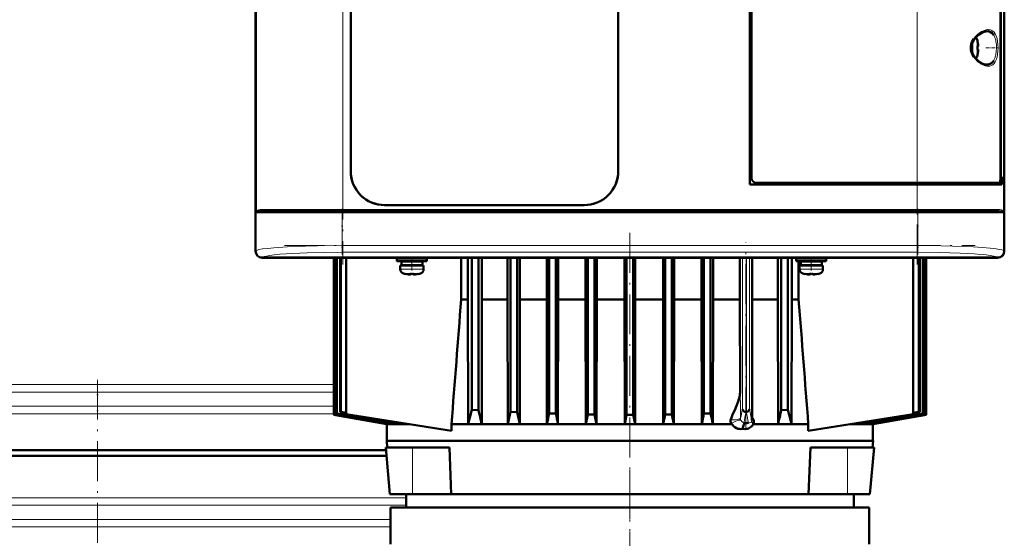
# Model space of a CAD drawing. Extents: x -1358 to 1757, y -1506 to 612.
# Tile 63 of 86: x 113 to 409, y 228 to 384. Entities that reach past the tile are written whole.
import ezdxf

# ---------------------------------------------------------------- set-up
doc = ezdxf.new("R2010")
doc.units = 0
doc.linetypes.add('DASHDOT', pattern=[18.5, 12, -3, 0.5, -3])

msp = doc.modelspace()

# ---------------------------------------------------------------- linework, layer by layer
at = {"color": 7, "linetype": 'DASHDOT', "lineweight": 18}
for p, q in [((210.49, 502.1), (210.49, 310.05)), ((383.09, 310.05), (383.09, 502.1)), ((193.03, 325.58), (400.56, 325.58)), ((400.35, 326.58), (193.23, 326.58)), ((296.78, 319.58), (296.78, 229.58)), ((331.62, 261.12), (331.62, 316.71)), ((193.03, 315.73), (400.56, 315.73)), ((136.79, 275.46), (136.79, 21.79)), ((296.79, 248.4), (296.79, 112.47))]:
    msp.add_line(p, q, dxfattribs=at)
at = {"color": 7, "lineweight": 50}
for p, q in [((184.32, 498.05), (184.32, 314.1)), ((409.26, 314.1), (409.26, 498.05)), ((332.79, 334.08), (332.79, 478.08)), ((408.13, 335.54), (408.13, 476.61)), ((212.89, 338.08), (212.89, 474.08)), ((293.29, 474.08), (293.29, 338.08)), ((293.29, 474.08), (293.29, 338.08)), ((333.29, 476.08), (333.29, 336.07)), ((408.26, 475.74), (408.26, 336.41)), ((184.29, 326.23), (184.29, 405.93)), ((409.29, 407.93), (409.29, 326.23)), ((401.26, 377), (401.27, 377.01)), ((401.41, 375.58), (401.26, 375.58)), ((401.41, 374.58), (401.26, 374.58)), ((401.27, 373.15), (401.26, 373.15)), ((334.79, 334.58), (383.09, 334.58)), ((407.84, 334.58), (383.09, 334.58)), ((407.85, 334.58), (408.19, 334.58)), ((408.13, 336.41), (408.26, 336.41)), ((408.5, 336.38), (408.13, 336.38)), ((408.19, 334.58), (408.19, 334.08)), ((408.26, 336.41), (408.5, 336.38)), ((408.5, 334.08), (408.5, 336.38)), ((383.09, 334.08), (332.79, 334.08)), ((383.09, 334.08), (408.5, 334.08)), ((184.32, 326.22), (184.29, 326.23)), ((184.3, 321.93), (184.3, 326.23)), ((187.38, 326.08), (210.49, 326.08)), ((383.09, 326.08), (210.49, 326.08)), ((283.09, 327.88), (223.09, 327.88)), ((406.21, 326.08), (383.09, 326.08)), ((409.29, 326.23), (409.26, 326.22)), ((409.29, 326.23), (409.29, 321.93)), ((184.29, 314.08), (184.29, 321.93)), ((184.29, 321.93), (184.32, 321.93)), ((409.26, 321.93), (409.29, 321.93)), ((409.29, 321.93), (409.29, 314.08)), ((194.14, 312.08), (186.29, 312.08)), ((407.27, 312.1), (186.31, 312.1)), ((194.15, 312.1), (194.14, 312.08)), ((198.44, 312.08), (194.14, 312.08)), ((198.44, 312.08), (198.44, 312.1)), ((296.14, 312.08), (198.44, 312.08)), ((207.78, 312.08), (207.78, 264.93)), ((207.78, 264.93), (207.78, 312.08)), ((207.97, 312.08), (207.97, 265.01)), ((208.05, 312.08), (208.05, 265.04)), ((208.61, 312.08), (208.61, 265.28)), ((208.76, 312.08), (208.76, 265.34)), ((209.7, 312.08), (209.7, 265.72)), ((209.94, 312.08), (209.94, 265.81)), ((211.53, 265.08), (211.53, 312.08)), ((231.29, 311.83), (226.79, 311.83)), ((226.79, 311.03), (226.79, 311.83)), ((231.29, 311.03), (226.79, 311.03)), ((231.29, 310.93), (228.14, 310.93)), ((228.14, 309.83), (228.14, 310.93)), ((229.29, 311.83), (229.29, 312.08)), ((229.29, 310.93), (229.29, 311.03)), ((231.29, 311.83), (235.79, 311.83)), ((231.29, 311.03), (235.79, 311.03)), ((234.44, 310.93), (231.29, 310.93)), ((233.29, 312.08), (233.29, 311.83)), ((233.29, 311.03), (233.29, 310.93)), ((234.44, 310.93), (234.44, 309.83)), ((235.79, 311.03), (235.79, 311.83)), ((246.09, 299.58), (246.09, 312.08)), ((248.11, 312.08), (248.11, 299.58)), ((249.28, 312.08), (249.28, 266.44)), ((251.28, 312.08), (251.28, 266.32)), ((252.34, 312.08), (252.34, 299.58)), ((260, 312.08), (260, 299.58)), ((260.91, 312.08), (260.91, 265.81)), ((262.91, 312.08), (262.91, 265.72)), ((263.75, 312.08), (263.75, 299.58)), ((271.78, 312.08), (271.78, 299.58)), ((272.53, 312.08), (272.53, 265.34)), ((274.53, 312.08), (274.53, 265.28)), ((275.25, 312.08), (275.25, 299.58)), ((283.49, 312.08), (283.49, 299.58)), ((284.16, 312.08), (284.16, 265.04)), ((286.16, 312.08), (286.16, 265.01)), ((286.8, 312.08), (286.8, 299.58)), ((295.15, 312.08), (295.15, 299.58)), ((295.78, 312.08), (295.78, 264.93)), ((296.15, 312.1), (296.14, 312.08)), ((300.44, 312.08), (296.14, 312.08)), ((297.78, 312.08), (297.78, 264.93)), ((298.41, 312.08), (298.41, 299.58)), ((300.44, 312.08), (300.44, 312.1)), ((395.14, 312.08), (300.44, 312.08)), ((306.76, 312.08), (306.76, 299.58)), ((307.41, 312.08), (307.41, 265.01)), ((309.41, 312.08), (309.41, 265.04)), ((310.07, 312.08), (310.07, 299.58)), ((318.32, 312.08), (318.32, 299.58)), ((319.03, 312.08), (319.03, 265.28)), ((321.03, 312.08), (321.03, 265.34)), ((321.79, 312.08), (321.79, 299.58)), ((329.81, 312.08), (329.81, 299.58)), ((333.57, 312.08), (333.57, 299.58)), ((341.23, 312.08), (341.23, 299.58)), ((342.28, 312.08), (342.28, 266.32)), ((344.28, 312.08), (344.28, 266.44)), ((345.45, 312.08), (345.45, 299.58)), ((351.29, 311.83), (346.79, 311.83)), ((346.79, 311.03), (346.79, 311.83)), ((351.29, 311.03), (346.79, 311.03)), ((347.48, 312.08), (347.48, 311.83)), ((347.48, 311.03), (347.48, 299.58)), ((351.29, 310.93), (348.14, 310.93)), ((348.14, 309.83), (348.14, 310.93)), ((349.29, 311.83), (349.29, 312.08)), ((349.29, 310.93), (349.29, 311.03)), ((355.79, 311.83), (351.29, 311.83)), ((355.79, 311.03), (351.29, 311.03)), ((354.44, 310.93), (351.29, 310.93)), ((353.29, 312.08), (353.29, 311.83)), ((353.29, 311.03), (353.29, 310.93)), ((354.44, 310.93), (354.44, 309.83)), ((355.79, 311.03), (355.79, 311.83)), ((381.95, 265.08), (381.95, 312.08)), ((383.63, 312.08), (383.63, 265.81)), ((383.86, 312.08), (383.86, 265.72)), ((384.8, 312.08), (384.8, 265.34)), ((384.96, 312.08), (384.96, 265.28)), ((385.52, 312.08), (385.52, 265.04)), ((385.59, 312.08), (385.59, 265.01)), ((385.78, 312.08), (385.78, 264.93)), ((385.78, 312.08), (385.78, 264.93)), ((395.15, 312.1), (395.14, 312.08)), ((399.44, 312.08), (395.14, 312.08)), ((399.44, 312.08), (399.44, 312.1)), ((407.29, 312.08), (399.44, 312.08)), ((227.79, 309.73), (231.29, 309.73)), ((227.79, 308.6), (227.79, 309.73)), ((231.29, 309.83), (228.14, 309.83)), ((229.29, 309.73), (229.29, 309.83)), ((234.44, 309.83), (231.29, 309.83)), ((234.79, 309.73), (231.29, 309.73)), ((233.29, 309.83), (233.29, 309.73)), ((234.79, 308.6), (234.79, 309.73)), ((347.79, 309.73), (351.29, 309.73)), ((347.79, 308.6), (347.79, 309.73)), ((351.29, 309.83), (348.14, 309.83)), ((349.29, 309.73), (349.29, 309.83)), ((354.44, 309.83), (351.29, 309.83)), ((354.79, 309.73), (351.29, 309.73)), ((353.29, 309.83), (353.29, 309.73)), ((354.79, 308.6), (354.79, 309.73)), ((229.36, 307.19), (229.37, 307.2)), ((230.79, 307.2), (230.79, 307.05)), ((231.79, 307.2), (231.79, 307.05)), ((233.21, 307.2), (233.22, 307.19)), ((349.36, 307.19), (349.37, 307.2)), ((350.79, 307.2), (350.79, 307.05)), ((351.79, 307.2), (351.79, 307.05)), ((353.21, 307.2), (353.22, 307.19)), ((246.09, 299.58), (248.11, 299.58)), ((248.21, 262.11), (248.11, 299.58)), ((252.34, 299.58), (252.25, 262.11)), ((252.34, 299.58), (260, 299.58)), ((260, 299.58), (260.08, 262.11)), ((263.75, 299.58), (263.68, 262.11)), ((263.75, 299.58), (271.78, 299.58)), ((271.78, 299.58), (271.85, 262.11)), ((275.25, 299.58), (275.18, 262.11)), ((275.25, 299.58), (283.49, 299.58)), ((283.49, 299.58), (283.57, 262.11)), ((286.8, 299.58), (286.73, 262.11)), ((286.8, 299.58), (295.15, 299.58)), ((295.15, 299.58), (295.22, 262.11)), ((298.41, 299.58), (298.34, 262.11)), ((298.41, 299.58), (306.76, 299.58)), ((306.76, 299.58), (306.83, 262.11)), ((310.07, 299.58), (310, 262.11)), ((310.07, 299.58), (318.32, 299.58)), ((318.32, 299.58), (318.39, 262.11)), ((321.79, 299.58), (321.71, 262.11)), ((321.79, 299.58), (329.81, 299.58)), ((329.81, 299.58), (329.87, 271.62)), ((333.57, 299.58), (333.49, 264.1)), ((333.57, 299.58), (341.23, 299.58)), ((341.23, 299.58), (341.32, 262.11)), ((345.45, 299.58), (345.36, 262.11)), ((345.45, 299.58), (347.48, 299.58)), ((249.28, 266.44), (251.28, 266.32)), ((342.28, 266.32), (344.28, 266.44)), ((207.78, 264.93), (207.78, 264.93)), ((207.78, 264.93), (223.8, 262.11)), ((223.78, 262.11), (207.78, 264.93)), ((208.05, 265.04), (207.97, 265.01)), ((207.97, 265.01), (224.48, 262.11)), ((208.76, 265.34), (208.61, 265.28)), ((209.94, 265.81), (209.7, 265.72)), ((209.7, 265.72), (211.53, 265.41)), ((209.94, 265.81), (211.53, 265.55)), ((243.18, 260.06), (211.53, 265.08)), ((260.91, 265.81), (262.91, 265.72)), ((272.53, 265.34), (274.53, 265.28)), ((283.57, 262.11), (284.16, 265.04)), ((284.16, 265.04), (286.16, 265.01)), ((286.73, 262.11), (286.16, 265.01)), ((295.22, 262.11), (295.78, 264.93)), ((297.78, 264.93), (295.78, 264.93)), ((298.34, 262.11), (297.78, 264.93)), ((306.83, 262.11), (307.41, 265.01)), ((307.41, 265.01), (309.41, 265.04)), ((310, 262.11), (309.41, 265.04)), ((321.03, 265.34), (319.03, 265.28)), ((331.72, 265.76), (331.71, 265.76)), ((331.72, 265.76), (331.74, 265.77)), ((331.8, 265.77), (331.74, 265.77)), ((350.38, 260.08), (381.95, 265.08)), ((385.59, 265.01), (369.09, 262.11)), ((385.78, 264.93), (369.76, 262.11)), ((369.78, 262.11), (385.78, 264.93)), ((383.63, 265.81), (381.95, 265.54)), ((383.86, 265.72), (381.95, 265.4)), ((383.63, 265.81), (383.86, 265.72)), ((384.8, 265.34), (384.96, 265.28)), ((385.52, 265.04), (385.59, 265.01)), ((385.78, 264.93), (385.78, 264.93)), ((223.78, 262.11), (223.8, 262.11)), ((223.78, 262.11), (223.78, 262.08)), ((223.78, 262.08), (230.47, 262.08)), ((223.78, 262.08), (223.78, 257.08)), ((223.81, 262.23), (223.8, 262.11)), ((224.48, 262.11), (224.99, 262.11)), ((225.01, 262.46), (224.99, 262.11)), ((227.06, 262.11), (228.17, 262.11)), ((228.19, 262.44), (228.17, 262.11)), ((243.18, 262.08), (327.44, 262.08)), ((243.18, 260.06), (243.18, 262.08)), ((248.21, 262.11), (252.25, 262.11)), ((260.08, 262.11), (263.68, 262.11)), ((271.85, 262.11), (275.18, 262.11)), ((283.57, 262.11), (286.73, 262.11)), ((295.22, 262.11), (298.34, 262.11)), ((306.83, 262.11), (310, 262.11)), ((318.39, 262.11), (321.71, 262.11)), ((331.14, 262.44), (331.03, 262.51)), ((333.8, 262.08), (350.38, 262.08)), ((341.32, 262.11), (345.36, 262.11)), ((350.38, 262.08), (350.38, 260.08)), ((363.01, 262.08), (369.78, 262.08)), ((365.37, 262.45), (365.39, 262.11)), ((365.39, 262.11), (366.51, 262.11)), ((368.56, 262.46), (368.57, 262.11)), ((368.57, 262.11), (369.09, 262.11)), ((369.76, 262.23), (369.76, 262.11)), ((369.78, 262.11), (369.76, 262.11)), ((369.78, 262.11), (369.78, 262.08)), ((369.78, 262.08), (369.78, 257.08)), ((223.41, 255.08), (231.41, 255.08)), ((224.63, 241.08), (223.41, 255.08)), ((296.78, 257.08), (223.71, 257.08)), ((223.88, 255.08), (223.71, 257.08)), ((231.41, 255.08), (242.54, 255.08)), ((242.54, 255.08), (243.08, 241.08)), ((369.86, 257.08), (296.78, 257.08)), ((350.48, 241.08), (351.03, 255.08)), ((351.03, 255.08), (362.16, 255.08)), ((362.16, 255.08), (367.92, 255.08)), ((367.92, 255.08), (370.16, 255.08)), ((368.93, 241.08), (370.16, 255.08)), ((368.93, 241.08), (370.16, 255.08)), ((369.68, 255.08), (369.86, 257.08)), ((136.79, 252.63), (49.94, 252.63)), ((50.09, 254.32), (136.79, 254.32)), ((136.79, 254.32), (223.47, 254.32)), ((223.62, 252.63), (136.79, 252.63)), ((224.63, 241.08), (226.31, 241.08)), ((226.31, 241.08), (231.41, 241.08)), ((229.52, 241.08), (229.52, 237.08)), ((231.41, 241.08), (243.08, 241.08)), ((243.08, 241.08), (296.78, 241.08)), ((296.78, 241.08), (350.48, 241.08)), ((350.48, 241.08), (362.16, 241.08)), ((362.16, 241.08), (367.28, 241.08)), ((364.04, 237.08), (364.04, 241.08)), ((367.28, 241.08), (368.93, 241.08)), ((296.79, 237.08), (224.89, 237.08)), ((224.89, 237.08), (224.89, 226.08)), ((364.04, 237.08), (229.52, 237.08)), ((296.79, 237.08), (368.69, 237.08)), ((368.69, 237.08), (368.69, 226.08))]:
    msp.add_line(p, q, dxfattribs=at)
at = {"color": 7, "lineweight": 18}
for p, q in [((184.56, 486.1), (184.56, 326.06)), ((210.49, 485.58), (210.49, 326.58)), ((409.02, 326.06), (409.02, 486.1)), ((383.09, 334.58), (383.09, 400.08)), ((404.06, 380.08), (404.1, 380.08)), ((406.15, 378.85), (406.19, 378.77)), ((399.86, 376.94), (399.86, 375.11)), ((401.11, 377.65), (401.11, 375.1)), ((399.86, 375.11), (399.86, 375.08)), ((399.86, 375.08), (399.86, 373.21)), ((401.11, 375.1), (401.11, 375.08)), ((401.11, 375.08), (401.11, 372.51)), ((404.11, 370.08), (404.06, 370.08)), ((406.19, 371.38), (406.15, 371.32)), ((383.09, 334.58), (383.09, 334.08)), ((383.09, 326.58), (383.09, 334.08)), ((184.38, 325.58), (192.61, 325.58)), ((184.38, 314.16), (184.38, 325.58)), ((210.49, 326.58), (186.92, 326.58)), ((192.61, 325.58), (210.32, 325.58)), ((210.32, 325.58), (210.32, 326.08)), ((383.26, 325.58), (210.32, 325.58)), ((210.32, 325.58), (210.32, 315.73)), ((210.49, 326.58), (383.09, 326.58)), ((210.49, 326.58), (210.49, 326.08)), ((406.66, 326.58), (383.09, 326.58)), ((383.09, 326.58), (383.09, 326.08)), ((383.26, 326.08), (383.26, 325.58)), ((383.26, 325.58), (383.26, 315.73)), ((383.26, 325.58), (409.2, 325.58)), ((409.2, 325.58), (409.2, 314.16)), ((184.32, 314.1), (184.38, 314.16)), ((210.32, 315.73), (383.26, 315.73)), ((210.32, 313.73), (210.32, 315.73)), ((383.26, 313.73), (210.32, 313.73)), ((383.26, 315.73), (383.26, 313.73)), ((409.2, 314.16), (409.26, 314.1)), ((186.38, 312.17), (186.31, 312.1)), ((330.62, 312.08), (330.62, 266.61)), ((331.74, 265.77), (331.74, 312.08)), ((331.8, 265.77), (331.8, 312.08)), ((332.69, 312.08), (332.69, 266.61)), ((407.27, 312.1), (407.2, 312.17)), ((231.29, 308.6), (227.79, 308.6)), ((231.32, 308.6), (231.29, 308.6)), ((231.32, 308.6), (234.79, 308.6)), ((351.29, 308.6), (347.79, 308.6)), ((351.32, 308.6), (351.29, 308.6)), ((351.32, 308.6), (354.79, 308.6)), ((231.29, 307.35), (228.72, 307.35)), ((231.31, 307.35), (231.29, 307.35)), ((233.86, 307.35), (231.31, 307.35)), ((351.29, 307.35), (348.72, 307.35)), ((351.31, 307.35), (351.29, 307.35)), ((353.86, 307.35), (351.31, 307.35)), ((65.78, 274.01), (136.79, 274.01)), ((136.79, 274.01), (207.78, 274.01)), ((136.79, 271.73), (65.78, 271.73)), ((207.78, 271.73), (136.79, 271.73)), ((329.89, 271.15), (329.87, 271.62)), ((65.78, 267.52), (136.79, 267.52)), ((136.79, 267.52), (207.78, 267.52)), ((136.79, 265.25), (65.78, 265.25)), ((207.78, 265.25), (136.79, 265.25)), ((231.41, 241.08), (231.41, 255.08)), ((362.16, 241.08), (362.16, 255.08)), ((44.04, 240.01), (136.79, 240.01)), ((136.79, 240.01), (229.52, 240.01)), ((44.04, 237.73), (136.79, 237.73)), ((136.79, 237.73), (229.52, 237.73)), ((48.69, 233.52), (136.79, 233.52)), ((136.79, 231.25), (48.69, 231.25)), ((136.79, 233.52), (224.89, 233.52)), ((224.89, 231.25), (136.79, 231.25))]:
    msp.add_line(p, q, dxfattribs=at)
at = {"color": 7, "linetype": 'DASHDOT', "lineweight": 18, "ltscale": 0.000941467}
for p, q in [((401.41, 376.08), (401.45, 376.08)), ((230.29, 307.05), (230.29, 307.01)), ((350.29, 307.05), (350.29, 307.01))]:
    msp.add_line(p, q, dxfattribs=at)
at = {"color": 7, "linetype": 'DASHDOT', "lineweight": 18, "ltscale": 0.000793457}
msp.add_line((401.41, 374.08), (401.44, 374.08), dxfattribs=at)
at = {"color": 7, "linetype": 'DASHDOT', "lineweight": 18, "ltscale": 0.08656}
msp.add_line((403.78, 375.08), (407.24, 375.08), dxfattribs=at)
at = {"color": 7, "linetype": 'DASHDOT', "lineweight": 18, "ltscale": 0.34239}
for p, q in [((210.32, 326.72), (210.32, 313.02)), ((383.26, 326.72), (383.26, 313.02))]:
    msp.add_line(p, q, dxfattribs=at)
at = {"color": 7, "linetype": 'DASHDOT', "lineweight": 18, "ltscale": 0.104369}
for p, q in [((231.29, 308.25), (231.29, 312.42)), ((351.29, 308.25), (351.29, 312.42))]:
    msp.add_line(p, q, dxfattribs=at)
at = {"color": 7, "linetype": 'DASHDOT', "lineweight": 18, "ltscale": 0.000794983}
for p, q in [((232.29, 307.05), (232.29, 307.02)), ((352.29, 307.05), (352.29, 307.02))]:
    msp.add_line(p, q, dxfattribs=at)
at = {"color": 7, "linetype": 'DASHDOT', "lineweight": 18, "ltscale": 0.262921}
msp.add_line((136.79, 274.89), (136.79, 264.37), dxfattribs=at)
at = {"color": 7, "lineweight": 18}
for points in [[(400.13, 377.84), (400.57, 378.41), (401.08, 378.95), (401.36, 379.2), (402.14, 379.78), (402.48, 379.98), (403.03, 380.25)], [(404.48, 380.58), (404.8, 380.56), (405.11, 380.49), (405.51, 380.34), (405.88, 380.1), (406.22, 379.77), (406.57, 379.28)], [(406.19, 378.77), (406.45, 378.22), (406.7, 377.39), (406.78, 377.01), (406.9, 376.09), (406.95, 375.08)], [(406.57, 379.28), (406.87, 378.64), (407.1, 377.89), (407.27, 377.03), (407.38, 376.08), (407.41, 375.12), (407.38, 374.13), (407.28, 373.18), (407.11, 372.3), (406.87, 371.52), (406.57, 370.87)], [(406.95, 375.08), (406.88, 373.86), (406.77, 373.09), (406.69, 372.72), (406.47, 371.98), (406.19, 371.38)], [(406.57, 370.87), (406.23, 370.39), (405.84, 370.02), (405.4, 369.76), (404.95, 369.62), (404.48, 369.58)], [(184.74, 326.28), (185.02, 326.41), (185.17, 326.45)], [(185.17, 326.45), (185.64, 326.53), (186.02, 326.56), (186.92, 326.58)], [(406.66, 326.58), (407.56, 326.56), (407.94, 326.53), (408.41, 326.45)], [(408.41, 326.45), (408.63, 326.39), (408.84, 326.28)], [(184.38, 314.16), (184.57, 314.28), (184.86, 314.39), (185.28, 314.5), (186.42, 314.71), (187.95, 314.9), (189.8, 315.08), (193.8, 315.34), (199.29, 315.57), (202.87, 315.65), (210.32, 315.73)], [(210.32, 313.73), (204.98, 313.69), (199.8, 313.56), (195.45, 313.37), (191.57, 313.1), (189.91, 312.93), (188.49, 312.75), (187.59, 312.59), (186.91, 312.42), (186.5, 312.25), (186.38, 312.17)], [(383.26, 315.73), (390.29, 315.66), (393.68, 315.58), (396.94, 315.47), (399.98, 315.33), (402.75, 315.16), (405.02, 314.97), (406.88, 314.75), (407.86, 314.59), (408.59, 314.43), (409.07, 314.25), (409.2, 314.16)], [(407.2, 312.17), (406.99, 312.31), (406.62, 312.44), (406.1, 312.57), (405.09, 312.75), (403.82, 312.92), (402.13, 313.09), (400.24, 313.24), (396, 313.47), (392.95, 313.59), (389.77, 313.67), (383.26, 313.73)], [(330.03, 263.87), (329.99, 267.43), (329.89, 271.15)], [(327.04, 263.35), (327.87, 263.37), (328.66, 263.44), (329.41, 263.56), (329.7, 263.64), (329.96, 263.77), (330.02, 263.84), (330.03, 263.87)], [(330.17, 263.29), (330.37, 262.96), (330.63, 262.7), (330.93, 262.54), (331.03, 262.51)], [(332.46, 262.51), (332.77, 262.48), (333.06, 262.56), (333.23, 262.68), (333.36, 262.87)]]:
    msp.add_lwpolyline(points, dxfattribs=at)
at = {"color": 7, "lineweight": 50}
for points in [[(400.39, 377.8), (400.99, 378.49), (401.73, 379.14), (402.49, 379.62), (403.19, 379.92), (403.77, 380.06), (404.06, 380.08)], [(404.1, 380.08), (404.66, 380.01), (405.18, 379.81), (405.64, 379.48), (405.91, 379.19), (406.15, 378.85)], [(400.13, 372.31), (399.71, 373.02), (399.42, 373.76), (399.25, 374.52), (399.22, 375.09), (399.25, 375.65), (399.37, 376.22), (399.55, 376.77), (399.81, 377.32), (400.13, 377.84)], [(400.39, 372.35), (399.94, 373.05), (399.65, 373.72), (399.46, 374.46), (399.41, 375.2), (399.5, 375.93), (399.75, 376.7), (400.16, 377.46), (400.39, 377.8)], [(401.41, 376.08), (401.44, 375.75), (401.43, 375.63), (401.42, 375.59), (401.42, 375.58), (401.42, 375.58), (401.42, 375.58), (401.41, 375.58)], [(401.43, 375.79), (401.43, 375.61), (401.42, 375.59), (401.42, 375.58), (401.42, 375.58), (401.42, 375.58), (401.41, 375.58)], [(401.43, 374.36), (401.43, 374.51), (401.43, 374.56), (401.42, 374.57), (401.42, 374.57), (401.41, 374.58), (401.41, 374.58)], [(401.41, 374.08), (401.43, 374.27), (401.43, 374.51), (401.42, 374.56), (401.42, 374.57), (401.42, 374.58), (401.41, 374.58), (401.41, 374.58)], [(404.06, 370.08), (403.51, 370.14), (402.88, 370.34), (402.18, 370.71), (401.43, 371.25), (400.72, 371.95), (400.39, 372.35)], [(406.15, 371.32), (405.83, 370.87), (405.46, 370.52), (405.04, 370.28), (404.71, 370.16), (404.11, 370.08)], [(407.84, 334.58), (407.9, 334.59), (407.94, 334.62), (408, 334.73), (408.09, 335.05), (408.13, 335.54)], [(184.62, 325.82), (184.8, 325.91), (184.95, 325.95), (185.33, 326.02), (186.21, 326.06), (187.38, 326.08)], [(406.21, 326.08), (407.67, 326.05), (408.46, 325.99), (408.65, 325.95), (408.96, 325.82)], [(230.79, 307.05), (230.79, 307.04), (230.79, 307.04), (230.78, 307.04), (230.76, 307.03), (230.7, 307.02), (230.29, 307.05)], [(231.79, 307.05), (231.79, 307.04), (231.8, 307.04), (231.81, 307.03), (231.84, 307.03)], [(231.79, 307.05), (231.79, 307.04), (231.8, 307.04), (231.8, 307.04), (231.82, 307.03), (231.87, 307.03), (232.02, 307.03), (232.29, 307.05)], [(350.79, 307.05), (350.79, 307.04), (350.79, 307.04), (350.78, 307.04), (350.76, 307.03), (350.7, 307.02), (350.29, 307.05)], [(351.79, 307.05), (351.79, 307.04), (351.8, 307.04), (351.81, 307.03), (351.84, 307.03)], [(351.79, 307.05), (351.79, 307.04), (351.8, 307.04), (351.8, 307.04), (351.82, 307.03), (351.87, 307.03), (352.02, 307.03), (352.29, 307.05)], [(327.04, 263.34), (327.19, 263.84), (327.37, 264.34), (327.65, 265), (328.27, 266.33), (328.84, 267.59), (329.35, 268.9), (329.56, 269.6)], [(329.56, 269.6), (329.78, 270.6), (329.85, 271.11), (329.87, 271.62)], [(249.28, 266.44), (248.73, 264.11), (248.21, 262.11)], [(331.8, 265.77), (332.1, 265.85), (332.29, 265.96), (332.45, 266.09), (332.6, 266.29), (332.69, 266.61)], [(345.36, 262.11), (345.01, 263.44), (344.28, 266.44)], [(327.27, 262.3), (327.11, 262.58), (327.02, 262.9), (327.01, 263.12), (327.04, 263.34)], [(331.71, 265.76), (331.33, 265.81), (331.08, 265.91), (330.88, 266.07)], [(333.88, 262.22), (334.01, 262.61), (334.03, 263.04), (333.92, 263.45), (333.73, 263.81), (333.49, 264.1)], [(330.66, 260.72), (330.19, 260.64), (329.71, 260.65), (329.23, 260.74), (328.77, 260.92), (328.34, 261.16), (327.94, 261.48), (327.68, 261.76), (327.44, 262.08)], [(330.66, 260.72), (330.83, 261.42), (331.06, 262), (331.29, 262.36)], [(333.8, 262.08), (333.6, 261.74), (333.35, 261.44), (333.06, 261.19), (332.75, 260.98), (332.41, 260.83), (332.07, 260.72), (331.72, 260.66), (331.37, 260.64), (331.02, 260.66), (330.66, 260.72)]]:
    msp.add_lwpolyline(points, dxfattribs=at)
at = {"color": 7, "lineweight": 18}
for centre, radius, start, end in [((404.68, 376.44), 4.15, 98.6386, 113.4614), ((404.44, 378.1), 2.48, 89.2584, 98.9171), ((403.88, 380.58), 0.598, 344.1695, 0.0866), ((405.72, 376.13), 6.77, 214.3253, 230.1489), ((405.74, 376.02), 6.7, 229.3786, 239.5375), ((405.1, 374.83), 5.35, 239.0877, 247.246), ((404.68, 373.71), 4.15, 246.5349, 261.3679), ((404.44, 372.06), 2.48, 261.0814, 270.7341), ((403.88, 369.58), 0.598, 359.9243, 15.8332), ((198.79, 320.62), 15.24, 159.0795, 161.0013), ((185.27, 324.92), 1.11, 125.9527, 143.6664), ((185, 325.89), 0.472, 123.3932, 158.8378), ((185.05, 326.06), 0.492, 180.7849, 210.1357), ((187.45, 326.57), 0.528, 179.529, 221.481), ((187.38, 326.51), 0.433, 221.3324, 269.3679), ((406.2, 326.51), 0.433, 270.6333, 318.6759), ((406.13, 326.57), 0.528, 318.5121, 0.4702), ((408.58, 325.89), 0.471, 21.142, 56.6442), ((408.53, 326.06), 0.492, 329.8595, 359.2108), ((408.31, 324.92), 1.11, 36.3331, 54.0477), ((394.79, 320.62), 15.24, 18.9987, 20.9205), ((-112.85, 359.89), 453.17, 347.7664, 348.1212), ((588.35, 321.77), 261.54, 192.1752, 192.9348), ((331.49, 263.91), 1.46, 181.7849, 205.0345), ((-232.37, 382.26), 575.98, 348.00073, 348.33108), ((559.82, 315.89), 233.54, 192.3945, 193.2124), ((332.58, 263.22), 0.86, 335.7043, 0.381)]:
    msp.add_arc(centre, radius, start, end, dxfattribs=at)
at = {"color": 7, "lineweight": 50}
for centre, radius, start, end in [((399.86, 377.28), 1.3, 16.6015, 47.3449), ((392.48, 375.08), 9, 12.3778, 16.6016), ((392.48, 375.08), 8.99, 6.3893, 12.3497), ((392.48, 375.08), 8.99, 6.3893, 12.3497), ((392.48, 375.08), 9, 343.3984, 347.6222), ((391.37, 375.08), 9.9, 357.106, 2.8938), ((391.37, 375.08), 9.9, 357.1058, 2.8956), ((392.48, 375.08), 8.99, 347.6508, 353.6103), ((392.48, 375.08), 8.99, 347.6503, 353.6107), ((399.86, 372.88), 1.3, 312.6467, 343.3985), ((223.09, 338.08), 10.2, 179.9994, 270.0006), ((223.09, 338.08), 10.2, 179.9966, 200.6207), ((283.09, 338.08), 10.2, 269.9994, 0.0006), ((283.09, 338.08), 10.2, 338.5852, 0.0015), ((406.58, 327.81), 6.95, 76.5988, 78.6976), ((223.1, 338.08), 10.21, 217.3871, 232.5019), ((283.08, 338.08), 10.21, 307.3871, 322.5019), ((223.09, 338.08), 10.2, 248.5852, 270.0015), ((283.09, 338.08), 10.2, 269.9966, 290.6207), ((229.09, 308.6), 1.3, 180, 253.3985), ((233.49, 308.6), 1.3, 286.6016, 360), ((349.09, 308.6), 1.3, 180, 253.3985), ((353.49, 308.6), 1.3, 286.6016, 360), ((231.29, 315.98), 9, 253.3985, 257.6222), ((231.29, 315.98), 8.99, 257.6503, 263.6107), ((231.29, 315.98), 8.99, 257.6503, 263.6107), ((230.75, 311.06), 4.04, 263.5178, 266.839), ((231.29, 317.09), 9.9, 267.106, 269.9999), ((231.29, 317.09), 9.9, 267.106, 269.9999), ((231.29, 317.09), 9.9, 269.9998, 272.8943), ((231.29, 317.09), 9.9, 269.9998, 272.8943), ((231.87, 310.6), 3.58, 272.1824, 275.7456), ((231.29, 315.98), 8.99, 276.3897, 282.3492), ((231.29, 315.98), 8.99, 276.3893, 282.3497), ((231.29, 315.98), 9, 282.3778, 286.6016), ((351.29, 315.98), 9, 253.3985, 257.6222), ((351.29, 315.98), 8.99, 257.6503, 263.6107), ((351.29, 315.98), 8.99, 257.6503, 263.6107), ((350.75, 311.06), 4.04, 263.5178, 266.839), ((351.29, 317.09), 9.9, 267.106, 269.9999), ((351.29, 317.09), 9.9, 267.106, 269.9999), ((351.29, 317.09), 9.9, 269.9998, 272.8943), ((351.29, 317.09), 9.9, 269.9998, 272.8943), ((351.87, 310.6), 3.58, 272.1824, 275.7456), ((351.29, 315.98), 8.99, 276.3897, 282.3492), ((351.29, 315.98), 8.99, 276.3893, 282.3497), ((351.29, 315.98), 9, 282.3778, 286.6016), ((15918.05, -933.91), 15720.42, 175.499716, 175.636798), ((-15330.95, -934.31), 15726.91, 4.362838, 4.499866), ((448.27, 309.29), 201.61, 192.3044, 193.5322), ((331.43, 266.66), 0.809, 183.5189, 227.1851), ((145.27, 309.29), 201.64, 346.4678, 347.6955), ((2383.4, 12783.08), 12705.64, 260.141746, 260.219283), ((1692.9, 8864.74), 8726.62, 260.207104, 260.32998), ((924.81, 4511.47), 4306.08, 260.42794, 260.68973), ((20.44, 317.77), 246.02, 346.9245, 347.8069), ((703.86, 357.89), 450.48, 191.8063, 192.275), ((-295.59, 382.96), 580.17, 347.97748, 348.3031), ((1531.26, 519.52), 1282.19, 191.43712, 191.58137), ((-935.51, 519.08), 1279.96, 348.41845, 348.56296), ((889.15, 382.96), 580.16, 191.69684, 192.02245), ((314.52, 264.73), 18.98, 355.4591, 358.0995), ((-331.19, 4511.13), 4305.74, 279.31026, 279.57206), ((-1099.33, 8864.74), 8726.62, 279.670022, 279.792897), ((-1789.64, 12781.98), 12704.53, 279.780719, 279.858262), ((330.43, 264.56), 3.88, 215.556, 219.7905), ((332.13, 264), 1.84, 237.465, 242.7674), ((321.84, 338.1), 76.33, 277.1119, 278.0027), ((331.57, 263.42), 2.61, 328.9401, 332.6266)]:
    msp.add_arc(centre, radius, start, end, dxfattribs=at)
at = {"color": 7, "lineweight": 18}
for centre, major_axis, ratio, start_param, end_param in [((404.06, 380.58), (0, -0.5), 0.82263, 6.282749, 7.519795), ((404.06, 369.58), (0, -0.5), 0.822609, 1.904908, 3.141914), ((186.38, 314.16), (-1.41, 1.41), 0.995146, 0.787831, 2.353761), ((407.2, 314.16), (-1.41, -1.41), 0.995146, 0.787831, 2.353761), ((327.61, 261.76), (2.61, 1.48), 0.214501, 0.114809, 1.581665), ((336.13, 261.76), (2.76, -1.17), 0.231178, 3.232552, 3.860714)]:
    msp.add_ellipse(centre, major_axis=major_axis, ratio=ratio, start_param=start_param, end_param=end_param, dxfattribs=at)
at = {"color": 7, "lineweight": 50}
for centre, major_axis, ratio, start_param, end_param in [((334.79, 336.08), (1.06, 1.06), 0.997265, 2.357564, 3.925621), ((334.79, 336.08), (1.06, 1.06), 0.997265, 2.357564, 3.925621), ((186.29, 314.08), (1.41, -1.41), 0.999973, 3.927005, 5.497773), ((186.32, 314.11), (1.42, 1.42), 0.995146, 2.358627, 3.924558), ((407.26, 314.11), (1.42, -1.42), 0.995146, 5.50022, 7.06615), ((407.29, 314.08), (1.41, 1.41), 0.999973, 3.927005, 5.497773)]:
    msp.add_ellipse(centre, major_axis=major_axis, ratio=ratio, start_param=start_param, end_param=end_param, dxfattribs=at)

doc.saveas('drawing.dxf')
